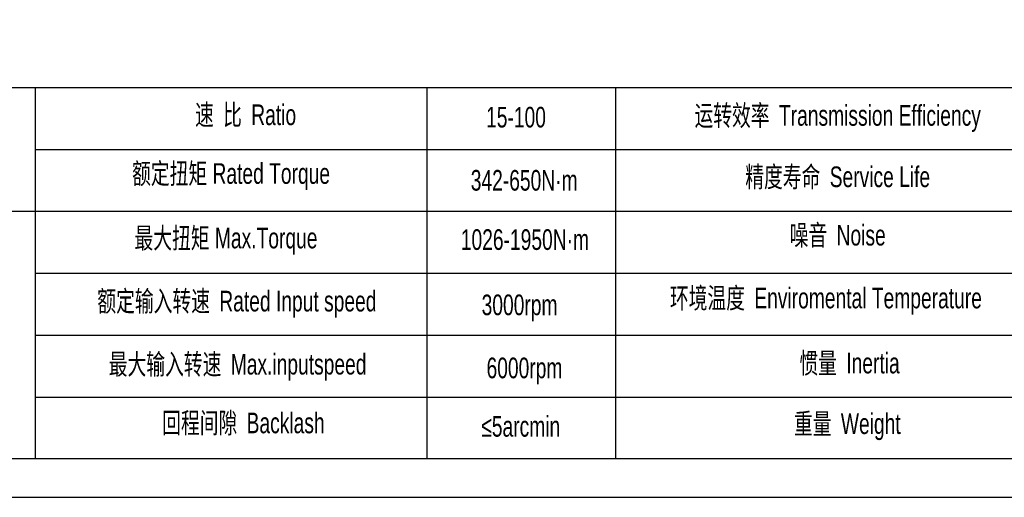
# Model space of a CAD drawing. Header units: millimetres. Extents: x 2126 to 3163, y 267 to 1000.
# Tile 2 of 8: x 2302 to 2617, y 267 to 419. Entities that reach past the tile are written whole.
import ezdxf

# ---------------------------------------------------------------- set-up
doc = ezdxf.new("R2010")
doc.units = ezdxf.units.MM
doc.layers.add('SLD-0', color=7, linetype='Continuous')
doc.layers.add('图框_外框线', color=7, linetype='Continuous')
doc.styles.add('标准', font='arial.ttf', dxfattribs={"width": 0.667})

msp = doc.modelspace()

# ---------------------------------------------------------------- linework, layer by layer
for p, q in [((2307.32, 397.33), (2307.32, 278.85)), ((2432.38, 397.33), (2432.38, 278.85))]:
    msp.add_line(p, q)
at = {"layer": 'SLD-0'}
msp.add_line((2492.64, 397.33), (2492.64, 278.88), dxfattribs=at)
at = {"layer": '图框_外框线'}
for p, q in [((2217.94, 397.33), (3150.59, 397.33)), ((2307.32, 377.57), (2831.49, 377.57)), ((2217.94, 357.8), (3150.59, 357.8)), ((2307.32, 338.04), (3150.59, 338.04)), ((2307.32, 318.27), (3150.59, 318.27)), ((2307.32, 298.5), (3150.59, 298.5))]:
    msp.add_line(p, q, dxfattribs=at)
at = {"layer": '图框_外框线', "color": 3}
msp.add_lwpolyline([(2126.38, 266.53), (3162.93, 266.53), (3162.93, 999.52), (2126.38, 999.52)], close=True, dxfattribs=at)
at = {"layer": '图框_外框线', "color": 3, "lineweight": 25}
msp.add_lwpolyline([(2188.07, 278.87), (3150.59, 278.87), (3150.59, 987.18), (2188.07, 987.18)], close=True, dxfattribs=at)

# ---------------------------------------------------------------- texts
at = {"layer": 'SLD-0', "color": 1, "attachment_point": 2, "style": '标准'}
for s, insert, char_height, width in [('{\\fSimSun|b0|i0|c134|p2;速 比 }Ratio', (2374.53, 391.9), 6.5886, 53.8347), ('15-100', (2460.88, 391.14), 6.589, 28.0133), ('{\\fSimSun|b0|i0|c134|p2;运转效率 }Transmission Efficiency', (2563.6, 391.7), 6.5886, 111.9633), ('{\\fSimSun|b0|i0|c134|p2;额定扭矩} Rated Torque', (2369.9, 373.16), 6.5886, 73.982), ('342-650N·m', (2463.49, 370.99), 6.589, 28.0133), ('{\\fSimSun|b0|i0|c134|p2;精度寿命 }Service Life', (2563.6, 372.11), 6.5886, 111.9633), ('{\\fSimSun|b0|i0|c134|p2;最大扭矩} Max.Torque', (2368.28, 352.56), 6.5886, 85.0976), ('1026-1950N·m', (2463.73, 352.07), 6.5886, 35.2201), ('{\\fSimSun|b0|i0|c134|p2;噪音 }Noise', (2563.6, 353.48), 6.5886, 111.9633), ('{\\fSimSun|b0|i0|c134|p2;额定输入转速 }Rated Input speed', (2371.76, 332.43), 6.5886, 121.2237), ('{\\fSimSun|b0|i0|c134|p2;环境温度 }Enviromental Temperature', (2559.83, 333.42), 6.5886, 111.9633), ('3000rpm', (2462.02, 331.23), 6.589, 28.0133), ('{\\fSimSun|b0|i0|c134|p2;最大输入转速 }Max.inputspeed ', (2371.99, 312.3), 6.5886, 111.4975), ('{\\fSimSun|b0|i0|c134|p2;惯量 }Inertia', (2567.38, 312.66), 6.5886, 111.9633), ('6000rpm', (2463.59, 311.11), 6.589, 50.5636), ('{\\fSimSun|b0|i0|c134|p2;回程间隙 }Backlash', (2373.84, 293.56), 6.5886, 53.8347), ('≤5arcmin ', (2462.39, 292.46), 6.589, 28.0133), ('{\\fSimSun|b0|i0|c134|p2;重量 }Weight', (2566.67, 293.32), 6.5886, 111.9633)]:
    msp.add_mtext(s, dxfattribs=dict(at, insert=insert, char_height=char_height, width=width))

doc.saveas('drawing.dxf')
